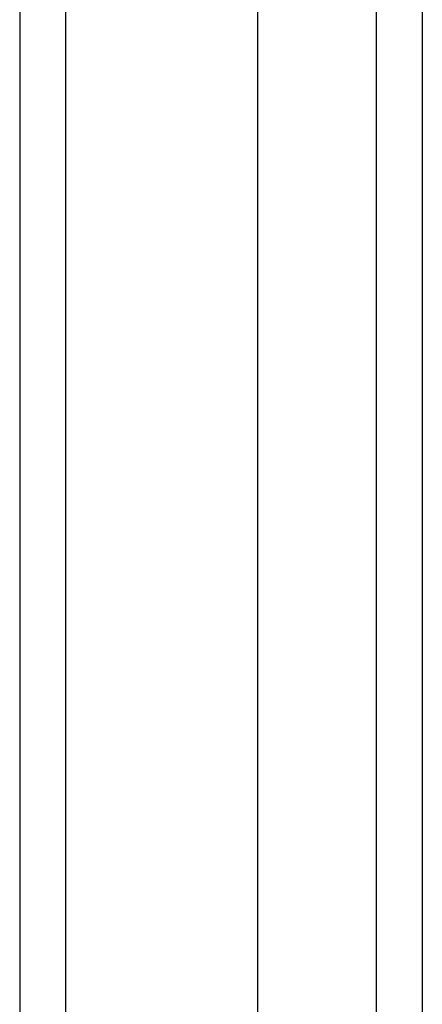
# Model space of a CAD drawing. Header units: inches. Extents: x 0 to 215, y -25 to 140.
# Tile 7 of 63: x 92.945 to 93.811, y 60.772 to 62.892. Entities that reach past the tile are written whole.
import ezdxf

# ---------------------------------------------------------------- set-up
doc = ezdxf.new("R2010")
doc.units = ezdxf.units.IN
doc.header["$LTSCALE"] = 12.924396
doc.header["$MEASUREMENT"] = 0
doc.layers.add('Visible Edges(ANSI)', color=7, linetype='Continuous', lineweight=25)
doc.layers.add('Visible Tangent Edges(ANSI)', color=7, linetype='Continuous', lineweight=25)

msp = doc.modelspace()

# ---------------------------------------------------------------- linework, layer by layer
at = {"layer": 'Visible Edges(ANSI)'}
for p, q in [((92.9449, 88.5555), (92.9449, 58.7504)), ((93.4567, 87.7572), (93.4567, 59.5486)), ((93.8111, 87.7572), (93.8111, 59.5486))]:
    msp.add_line(p, q, dxfattribs=at)
at = {"layer": 'Visible Tangent Edges(ANSI)'}
for p, q in [((93.0439, 58.7504), (93.0439, 88.5555)), ((93.7121, 87.8873), (93.7121, 59.4186))]:
    msp.add_line(p, q, dxfattribs=at)

doc.saveas('drawing.dxf')
